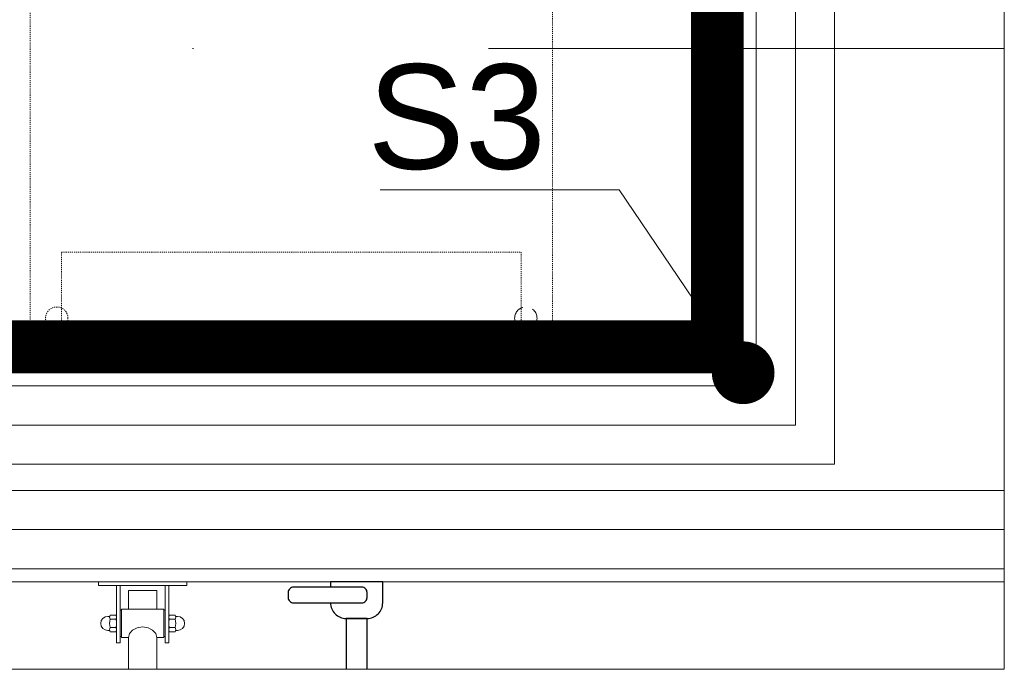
# Model space of a CAD drawing. Header units: millimetres. Extents: x -6792 to 22441, y -13430 to 4653.
# Tile 45 of 256: x -4221 to -4127, y -10145 to -10083. Entities that reach past the tile are written whole.
import ezdxf
from ezdxf import colors
from ezdxf.entities.mleader import LeaderData, LeaderLine
from ezdxf.math import Vec2, Vec3

# ---------------------------------------------------------------- set-up
doc = ezdxf.new("R2010")
doc.units = ezdxf.units.MM
for name, pattern in [('DASHED', [19.05, 12.7, -6.35]), ('DASHED2', [0.375, 0.25, -0.125]), ('Kropki i Kreski', [6.702778, 3.527778, -1.763889, 0, -1.411111])]:
    doc.linetypes.add(name, pattern=pattern)
for name, color, linetype, lineweight in [('_A_KOLORYSTYKA ŚCIAN', 40, 'Continuous', 5), ('_A_OPIS', 253, 'Continuous', 9), ('_A_WIDOK_URZĄDZENIA NA DACHU', 163, 'Continuous', 13), ('_A_ŚCIANY WEWNĘTRZNE', 7, 'Continuous', 13), ('MEBLE PKN', 150, 'Continuous', 20)]:
    doc.layers.add(name, color=color, linetype=linetype, lineweight=lineweight)
doc.layers.add('_A_OCIEPLENIE_WNĘTRZA', color=7, linetype='BATTING', lineweight=0, true_color=0x595959)
doc.layers.add('TS_INNE_OBIEKTY', color=7, linetype='Continuous', lineweight=25, true_color=0xe60000)
doc.styles.get("Standard").update_dxf_attribs({"font": 'arial.ttf'})
doc.linetypes.add('BATTING', pattern='A,0.0001,-0.1,[134,ltypeshp.shx,S=0.1,R=0,X=-0.1,Y=0],-0.2,[134,ltypeshp.shx,S=0.1,R=180,X=0.1,Y=0],-0.1', length=0.4001)

# ---------------------------------------------------------------- blocks, each defined once
blk = doc.blocks.new('*U47')
blk.add_lwpolyline([(69.75, 0), (-70.25, 0), (-70.25, -75), (69.75, -75)], close=True)
at = {"color": 253, "linetype": 'DASHED2', "ltscale": 0.1, "true_color": 0x9e9e9e}
for points in [[(-58, -4), (58, -4), (58, 0), (-58, 0)], [(-49, 0), (-5, 0), (-5, -11.528), (-49, -11.528)]]:
    blk.add_lwpolyline(points, close=True, dxfattribs=at)
blk.add_lwpolyline([(-52, -72.796), (-2, -72.796), (-2, -2.796), (-52, -2.796), (-52, -72.796)], dxfattribs=at)
at = {"color": 253, "linetype": 'DASHED', "ltscale": 0.15, "true_color": 0x9e9e9e}
blk.add_circle((-49.448, -5.217), 1.071, dxfattribs=at)
at = {"color": 253, "linetype": 'DASHED2', "ltscale": 0.1, "true_color": 0x9e9e9e}
blk.add_circle((-4.552, -5.217), 1.071, dxfattribs=at)
blk = doc.blocks.new('_Dot')
at = {"color": 0, "linetype": 'ByBlock', "lineweight": -2}
blk.add_line((-0.5, 0), (-1, 0), dxfattribs=at)
at = {"color": 0, "linetype": 'ByBlock', "const_width": 0.5}
blk.add_lwpolyline([(-0.25, 0, 1), (0.25, 0, 1)], format="xyb", close=True, dxfattribs=at)

msp = doc.modelspace()

# ---------------------------------------------------------------- linework, layer by layer
at = {"linetype": 'Continuous', "lineweight": 20}
for p, q in [((-4205.297, -10136.614), (-4213.747, -10136.614)), ((-4213.747, -10136.952), (-4213.747, -10136.614)), ((-4205.297, -10136.952), (-4205.297, -10136.614)), ((-4205.297, -10136.952), (-4213.747, -10136.952)), ((-4212.015, -10142.445), (-4212.015, -10136.952)), ((-4211.677, -10142.445), (-4211.677, -10136.952)), ((-4210.867, -10137.44), (-4210.874, -10139.234)), ((-4208.163, -10137.44), (-4210.867, -10137.44)), ((-4208.163, -10137.44), (-4208.158, -10139.234)), ((-4207.367, -10142.445), (-4207.367, -10136.952)), ((-4207.029, -10142.445), (-4207.029, -10136.952)), ((-4212.015, -10141.473), (-4212.015, -10139.699)), ((-4211.677, -10139.319), (-4211.55, -10139.319)), ((-4207.494, -10139.234), (-4211.55, -10139.234)), ((-4211.55, -10139.234), (-4211.55, -10141.938)), ((-4207.494, -10139.234), (-4207.494, -10141.938)), ((-4207.367, -10139.319), (-4207.494, -10139.319)), ((-4207.029, -10141.473), (-4207.029, -10139.699)), ((-4212.86, -10139.91), (-4212.683, -10139.91)), ((-4212.084, -10139.783), (-4212.622, -10139.783)), ((-4212.084, -10140.185), (-4212.622, -10140.185)), ((-4212.015, -10139.984), (-4212.015, -10141.188)), ((-4207.029, -10139.984), (-4207.029, -10141.188)), ((-4206.96, -10139.783), (-4206.422, -10139.783)), ((-4206.96, -10140.185), (-4206.422, -10140.185)), ((-4206.184, -10139.91), (-4206.362, -10139.91)), ((-4212.86, -10141.262), (-4212.683, -10141.262)), ((-4212.084, -10140.988), (-4212.622, -10140.988)), ((-4212.084, -10141.389), (-4212.622, -10141.389)), ((-4210.874, -10141.938), (-4210.771, -10141.55)), ((-4210.771, -10141.55), (-4210.478, -10141.221)), ((-4210.478, -10141.221), (-4210.039, -10141.001)), ((-4210.039, -10141.001), (-4209.522, -10140.924)), ((-4209.522, -10140.924), (-4209.005, -10141.001)), ((-4209.005, -10141.001), (-4208.566, -10141.221)), ((-4208.566, -10141.221), (-4208.273, -10141.55)), ((-4208.273, -10141.55), (-4208.17, -10141.938)), ((-4206.96, -10140.988), (-4206.422, -10140.988)), ((-4206.96, -10141.389), (-4206.422, -10141.389)), ((-4206.184, -10141.262), (-4206.361, -10141.262)), ((-4212.015, -10142.445), (-4211.677, -10142.445)), ((-4211.677, -10141.854), (-4211.55, -10141.854)), ((-4211.55, -10141.938), (-4210.874, -10141.938)), ((-4210.874, -10141.938), (-4210.874, -10144.974)), ((-4208.17, -10141.938), (-4208.17, -10144.974)), ((-4207.494, -10141.938), (-4208.17, -10141.938)), ((-4207.367, -10141.854), (-4207.494, -10141.854)), ((-4207.029, -10142.445), (-4207.367, -10142.445))]:
    msp.add_line(p, q, dxfattribs=at)
at = {"flags": 128}
msp.add_lwpolyline([(-4191.541, -10138.618, 0.414214), (-4190.041, -10140.118), (-4188.041, -10140.118, 0.414214), (-4186.541, -10138.618), (-4186.541, -10136.618), (-4191.541, -10136.618), (-4191.541, -10137.118)], format="xyb", dxfattribs=at)
msp.add_lwpolyline([(-4188.041, -10138.118), (-4188.041, -10137.618, 0.414214), (-4188.541, -10137.118), (-4195.087, -10137.118, 0.414214), (-4195.587, -10137.618), (-4195.587, -10138.118, 0.414214), (-4195.087, -10138.618), (-4188.541, -10138.618, 0.414214)], format="xyb", close=True, dxfattribs=at)
msp.add_lwpolyline([(-4188.041, -10144.974), (-4188.041, -10140.118), (-4190.041, -10140.118), (-4190.041, -10144.974)], dxfattribs=at)
at = {"linetype": 'Continuous', "lineweight": 20}
for centre, radius, start, end in [((-4212.86, -10140.586), 0.676, 90, 270), ((-4212.364, -10139.984), 0.327, 142.12076, 217.87925), ((-4211.487, -10140.586), 1.204, 160.52858, 199.47142), ((-4212.342, -10139.984), 0.327, 322.12075, 37.87925), ((-4213.219, -10140.586), 1.204, 340.52858, 19.47142), ((-4206.702, -10139.984), 0.327, 142.12075, 217.87925), ((-4205.825, -10140.586), 1.204, 160.52858, 199.47142), ((-4206.68, -10139.984), 0.327, 322.12075, 37.87924), ((-4207.557, -10140.586), 1.204, 340.52858, 19.47142), ((-4206.184, -10140.586), 0.676, 270, 90), ((-4212.364, -10141.188), 0.327, 142.12076, 217.87925), ((-4212.342, -10141.188), 0.327, 322.12075, 37.87925), ((-4206.702, -10141.188), 0.327, 142.12075, 217.87925), ((-4206.68, -10141.188), 0.327, 322.12075, 37.87924)]:
    msp.add_arc(centre, radius, start, end, dxfattribs=at)
at = {"layer": '_A_KOLORYSTYKA ŚCIAN', "color": 173, "true_color": 0x716ad7, "const_width": 5}
msp.add_lwpolyline([(-4289.541, -9929.118), (-4154.541, -9929.118), (-4154.541, -10114.118), (-4289.541, -10114.118)], close=True, dxfattribs=at)
at = {"layer": '_A_OCIEPLENIE_WNĘTRZA', "ltscale": 8}
for points in [[(-4293.291, -10121.618), (-4147.041, -10121.618), (-4147.041, -9921.618), (-4310.575, -9921.618)], [(-4293.291, -10131.618), (-4127.046, -10131.618)]]:
    msp.add_lwpolyline(points, dxfattribs=at)
at = {"layer": '_A_WIDOK_URZĄDZENIA NA DACHU'}
msp.add_lwpolyline([(-4310.575, -9911.99), (-4127.046, -9911.99), (-4127.046, -10144.974), (-4310.575, -10144.974)], close=True, dxfattribs=at)
at = {"layer": '_A_ŚCIANY WEWNĘTRZNE', "color": 251, "linetype": 'Continuous'}
for points in [[(-4158.291, -9917.868), (-4143.291, -9917.868), (-4143.291, -10125.368), (-4293.291, -10125.368)], [(-4150.791, -9925.368), (-4150.791, -10117.868)], [(-4293.291, -10117.868), (-4150.791, -10117.868)], [(-4293.291, -10127.868), (-4127.046, -10127.868)], [(-4293.291, -10135.368), (-4127.046, -10135.368)]]:
    msp.add_lwpolyline(points, dxfattribs=at)
at = {"layer": '_A_ŚCIANY WEWNĘTRZNE', "ltscale": 20}
for points in [[(-4152.041, -9926.618), (-4152.041, -10116.618)], [(-4292.041, -10116.618), (-4152.041, -10116.618)], [(-4292.041, -10136.618), (-4127.046, -10136.618)]]:
    msp.add_lwpolyline(points, dxfattribs=at)
at = {"layer": 'TS_INNE_OBIEKTY', "color": 4, "linetype": 'Kropki i Kreski', "lineweight": 18, "ltscale": 20}
msp.add_lwpolyline([(-4310.575, -10085.618), (-4127.046, -10085.618)], dxfattribs=at)

# ---------------------------------------------------------------- block references
at = {"layer": 'MEBLE PKN', "rotation": 180}
msp.add_blockref('*U47', (-4222.291, -10116.618), dxfattribs=at)

# ---------------------------------------------------------------- leaders
at = {"layer": '_A_OPIS', "linetype": 'ByBlock'}
ml = msp.add_multileader_mtext('Standard', dxfattribs=at)
ml.set_content('S3', color=256)
ml.set_leader_properties(color=256, linetype='ByLayer', lineweight=-1)
ml.set_arrow_properties(name='DOT')
ml.build(insert=Vec2(0, 0))
ml.multileader.update_dxf_attribs({"text_left_attachment_type": 6, "text_right_attachment_type": 6, "dogleg_length": 3, "arrow_head_size": 6})
ctx = ml.context
ctx.base_point, ctx.char_height, ctx.arrow_head_size, ctx.plane_origin = Vec3(-4188.746, -10099.12), 10, 6, Vec3(-4152.041, -10116.618)
ctx.left_attachment, ctx.right_attachment, ctx.text_align_type = 6, 6, 2
notes = []
notes.append((ctx, [(1, (1, 1, 0), (-4163.906, -10099.12), (-1, 0), 5.014, [(0, [(-4152.041, -10116.618)], 0, [])])]))
ctx.mtext.insert, ctx.mtext.alignment, ctx.mtext.line_spacing_factor, ctx.mtext.flow_direction = Vec3(-4170.92, -10087.12), 3, 1.2, 5
for ctx, leaders in notes:
    for number, flags, end, landing, length, lines in leaders:
        leader = LeaderData()
        leader.index, (leader.has_last_leader_line, leader.has_dogleg_vector, leader.attachment_direction) = number, flags
        leader.last_leader_point, leader.dogleg_vector, leader.dogleg_length = Vec3(end), Vec3(landing), length
        for number, points, colour, breaks in lines:
            line = LeaderLine()
            line.index, line.vertices, line.color, line.breaks = number, Vec3.list(points), colors.encode_raw_color(colour), breaks
            leader.lines.append(line)
        ctx.leaders.append(leader)

doc.saveas('drawing.dxf')
